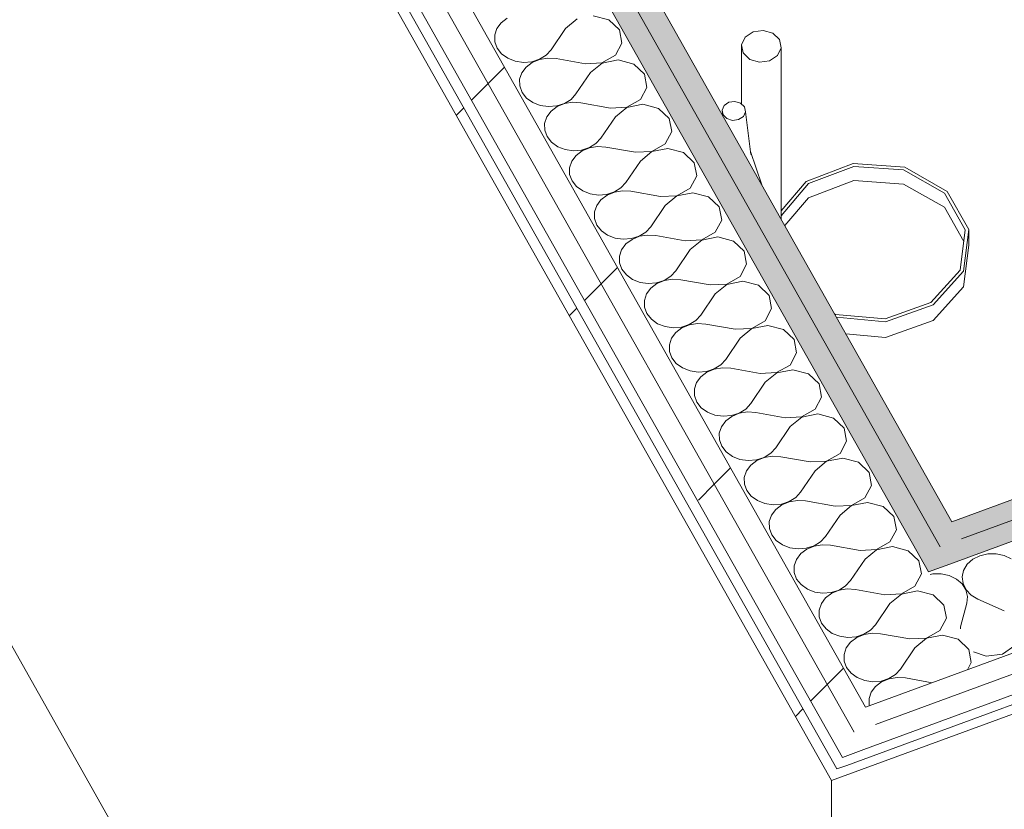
# Model space of a CAD drawing. Header units: millimetres. Extents: x -8337 to 19291, y 9509 to 21675.
# Tile 23 of 163: x -4994 to -4417, y 11953 to 12416. Entities that reach past the tile are written whole.
import ezdxf

# ---------------------------------------------------------------- set-up
doc = ezdxf.new("R2010")
doc.units = ezdxf.units.MM
doc.header["$MEASUREMENT"] = 0
doc.linetypes.add('Wipeout_Contour', pattern=[1000, 0, -1000])
doc.layers.add('Nuevo_01 Sanitaris', color=7, linetype='Continuous')
doc.layers.add('Nuevo_08_E_Envans secs', color=7, linetype='Continuous')
for name, color, linetype, lineweight in [('Nuevo_01 Sanitaris_Pluma_Nº__24', 252, 'Continuous', 5), ('Nuevo_01 Sanitaris_Pluma_Nº__75', 7, 'Continuous', 5), ('Nuevo_08_E_Envans secs_Pluma_Nº__1', 7, 'Continuous', 5), ('Nuevo_08_E_Envans secs_Pluma_Nº__47', 7, 'Continuous', 20)]:
    doc.layers.add(name, color=color, linetype=linetype, lineweight=lineweight)
for name, color, linetype, lineweight, true_color in [('Nuevo_08_E_Envans secs_Pluma_Nº__102', 7, 'Continuous', 5, 0xcccccc), ('Nuevo_08_E_Envans secs_Pluma_Nº__171', 171, 'Continuous', 13, 0xaaaaff), ('Nuevo_08_E_Envans secs_Pluma_Nº__177', 7, 'Continuous', 15, 0xf7e046), ('Nuevo_08_E_Envans secs_Pluma_Nº__79', 7, 'Continuous', 5, 0xaaffd5)]:
    doc.layers.add(name, color=color, linetype=linetype, lineweight=lineweight, true_color=true_color)
pattern_1 = [(45, (0, 0), (-183.8478, 183.8478), [195, -65]), (45, (7e-14, 183.85), (-183.8478, 183.8478), [195, -65])]

# ---------------------------------------------------------------- blocks, each defined once
blk = doc.blocks.new('*X69')
at = {"layer": 'Nuevo_08_E_Envans secs_Pluma_Nº__102', "color": 254, "linetype": 'Continuous', "lineweight": 5, "true_color": 0xcccccc}
for p, q in [((-4711.73, 12414.12), (-4714.25, 12410.75)), ((-4708.16, 12416.81), (-4711.73, 12414.12)), ((-4667.2, 12416.38), (-4673.97, 12410.83)), ((-4648.61, 12415.83), (-4657.81, 12418.24)), ((-4642.36, 12409.89), (-4648.61, 12415.83)), ((-4714.25, 12410.75), (-4715.52, 12406.95)), ((-4673.97, 12410.83), (-4682.46, 12398.31)), ((-4640.91, 12402.19), (-4642.36, 12409.89)), ((-4715.52, 12406.95), (-4715.47, 12403.02)), ((-4715.47, 12403.02), (-4714.08, 12399.25)), ((-4644.71, 12395.02), (-4640.91, 12402.19)), ((-4714.08, 12399.25), (-4711.47, 12395.93)), ((-4685.37, 12395.16), (-4682.46, 12398.31)), ((-4711.47, 12395.93), (-4707.83, 12393.31)), ((-4707.83, 12393.31), (-4703.44, 12391.59)), ((-4703.44, 12391.59), (-4698.63, 12390.9)), ((-4698.63, 12390.9), (-4693.78, 12391.3)), ((-4693.52, 12390.85), (-4697.08, 12388.16)), ((-4693.78, 12391.3), (-4689.24, 12392.76)), ((-4689.18, 12392.65), (-4693.52, 12390.85)), ((-4689.24, 12392.76), (-4685.37, 12395.16)), ((-4684.4, 12393.43), (-4689.18, 12392.65)), ((-4679.53, 12393.12), (-4684.4, 12393.43)), ((-4662.26, 12390.06), (-4679.53, 12393.12)), ((-4662.26, 12390.06), (-4652.61, 12390.53)), ((-4652.55, 12390.43), (-4659.33, 12384.87)), ((-4652.61, 12390.53), (-4644.71, 12395.02)), ((-4643.16, 12392.28), (-4652.55, 12390.43)), ((-4633.97, 12389.88), (-4643.16, 12392.28)), ((-4699.6, 12384.79), (-4700.88, 12381)), ((-4697.08, 12388.16), (-4699.6, 12384.79)), ((-4659.33, 12384.87), (-4667.82, 12372.36)), ((-4627.71, 12383.94), (-4633.97, 12389.88)), ((-4700.88, 12381), (-4700.82, 12377.06)), ((-4626.27, 12376.23), (-4627.71, 12383.94)), ((-4700.82, 12377.06), (-4699.43, 12373.29)), ((-4699.43, 12373.29), (-4696.82, 12369.97)), ((-4630.06, 12369.07), (-4626.27, 12376.23)), ((-4696.82, 12369.97), (-4693.18, 12367.35)), ((-4693.18, 12367.35), (-4688.79, 12365.63)), ((-4674.6, 12366.8), (-4670.73, 12369.2)), ((-4669.75, 12367.48), (-4674.54, 12366.7)), ((-4670.73, 12369.2), (-4667.82, 12372.36)), ((-4664.89, 12367.17), (-4669.75, 12367.48)), ((-4637.97, 12364.58), (-4630.06, 12369.07)), ((-4688.79, 12365.63), (-4683.99, 12364.95)), ((-4682.44, 12362.21), (-4684.96, 12358.84)), ((-4683.99, 12364.95), (-4679.13, 12365.35)), ((-4678.88, 12364.9), (-4682.44, 12362.21)), ((-4679.13, 12365.35), (-4674.6, 12366.8)), ((-4674.54, 12366.7), (-4678.88, 12364.9)), ((-4647.61, 12364.11), (-4664.89, 12367.17)), ((-4647.61, 12364.11), (-4637.97, 12364.58)), ((-4637.91, 12364.47), (-4644.69, 12358.92)), ((-4628.52, 12366.33), (-4637.91, 12364.47)), ((-4619.32, 12363.92), (-4628.52, 12366.33)), ((-4613.07, 12357.98), (-4619.32, 12363.92)), ((-4684.96, 12358.84), (-4686.24, 12355.04)), ((-4644.69, 12358.92), (-4653.17, 12346.4)), ((-4611.62, 12350.28), (-4613.07, 12357.98)), ((-4686.24, 12355.04), (-4686.18, 12351.11)), ((-4686.18, 12351.11), (-4684.79, 12347.34)), ((-4615.42, 12343.11), (-4611.62, 12350.28)), ((-4684.79, 12347.34), (-4682.18, 12344.02)), ((-4656.08, 12343.25), (-4653.17, 12346.4)), ((-4682.18, 12344.02), (-4678.54, 12341.4)), ((-4678.54, 12341.4), (-4674.15, 12339.68)), ((-4674.15, 12339.68), (-4669.34, 12338.99)), ((-4669.34, 12338.99), (-4664.49, 12339.39)), ((-4664.23, 12338.94), (-4667.8, 12336.25)), ((-4664.49, 12339.39), (-4659.95, 12340.85)), ((-4659.89, 12340.74), (-4664.23, 12338.94)), ((-4659.95, 12340.85), (-4656.08, 12343.25)), ((-4655.11, 12341.52), (-4659.89, 12340.74)), ((-4650.24, 12341.21), (-4655.11, 12341.52)), ((-4632.97, 12338.15), (-4650.24, 12341.21)), ((-4632.97, 12338.15), (-4623.32, 12338.62)), ((-4623.26, 12338.52), (-4630.04, 12332.96)), ((-4623.32, 12338.62), (-4615.42, 12343.11)), ((-4613.87, 12340.37), (-4623.26, 12338.52)), ((-4604.68, 12337.97), (-4613.87, 12340.37)), ((-4670.31, 12332.88), (-4671.59, 12329.09)), ((-4667.8, 12336.25), (-4670.31, 12332.88)), ((-4630.04, 12332.96), (-4638.53, 12320.45)), ((-4598.42, 12332.03), (-4604.68, 12337.97)), ((-4671.59, 12329.09), (-4671.53, 12325.15)), ((-4596.98, 12324.32), (-4598.42, 12332.03)), ((-4671.53, 12325.15), (-4670.15, 12321.38)), ((-4670.15, 12321.38), (-4667.53, 12318.06)), ((-4600.77, 12317.16), (-4596.98, 12324.32)), ((-4667.53, 12318.06), (-4663.89, 12315.44)), ((-4663.89, 12315.44), (-4659.5, 12313.72)), ((-4645.31, 12314.89), (-4641.44, 12317.29)), ((-4640.46, 12315.57), (-4645.25, 12314.79)), ((-4641.44, 12317.29), (-4638.53, 12320.45)), ((-4635.6, 12315.26), (-4640.46, 12315.57)), ((-4618.33, 12312.2), (-4635.6, 12315.26)), ((-4608.68, 12312.67), (-4600.77, 12317.16)), ((-4659.5, 12313.72), (-4654.7, 12313.04)), ((-4653.15, 12310.3), (-4655.67, 12306.93)), ((-4654.7, 12313.04), (-4649.84, 12313.44)), ((-4649.59, 12312.99), (-4653.15, 12310.3)), ((-4649.84, 12313.44), (-4645.31, 12314.89)), ((-4645.25, 12314.79), (-4649.59, 12312.99)), ((-4618.33, 12312.2), (-4608.68, 12312.67)), ((-4608.62, 12312.56), (-4615.4, 12307.01)), ((-4599.23, 12314.42), (-4608.62, 12312.56)), ((-4590.03, 12312.01), (-4599.23, 12314.42)), ((-4583.78, 12306.07), (-4590.03, 12312.01)), ((-4655.67, 12306.93), (-4656.95, 12303.13)), ((-4615.4, 12307.01), (-4623.88, 12294.49)), ((-4582.33, 12298.37), (-4583.78, 12306.07)), ((-4656.95, 12303.13), (-4656.89, 12299.2)), ((-4656.89, 12299.2), (-4655.5, 12295.43)), ((-4586.13, 12291.2), (-4582.33, 12298.37)), ((-4655.5, 12295.43), (-4652.89, 12292.11)), ((-4626.79, 12291.34), (-4623.88, 12294.49)), ((-4652.89, 12292.11), (-4649.25, 12289.49)), ((-4649.25, 12289.49), (-4644.86, 12287.77)), ((-4644.86, 12287.77), (-4640.05, 12287.08)), ((-4640.05, 12287.08), (-4635.2, 12287.48)), ((-4634.94, 12287.03), (-4638.51, 12284.34)), ((-4635.2, 12287.48), (-4630.66, 12288.94)), ((-4630.6, 12288.83), (-4634.94, 12287.03)), ((-4630.66, 12288.94), (-4626.79, 12291.34)), ((-4625.82, 12289.61), (-4630.6, 12288.83)), ((-4620.95, 12289.3), (-4625.82, 12289.61)), ((-4603.68, 12286.24), (-4620.95, 12289.3)), ((-4603.68, 12286.24), (-4594.03, 12286.71)), ((-4593.97, 12286.61), (-4600.75, 12281.05)), ((-4594.03, 12286.71), (-4586.13, 12291.2)), ((-4584.58, 12288.46), (-4593.97, 12286.61)), ((-4575.39, 12286.06), (-4584.58, 12288.46)), ((-4641.02, 12280.97), (-4642.3, 12277.18)), ((-4638.51, 12284.34), (-4641.02, 12280.97)), ((-4600.75, 12281.05), (-4609.24, 12268.54)), ((-4569.13, 12280.12), (-4575.39, 12286.06)), ((-4642.3, 12277.18), (-4642.24, 12273.24)), ((-4567.69, 12272.41), (-4569.13, 12280.12)), ((-4642.24, 12273.24), (-4640.86, 12269.47)), ((-4640.86, 12269.47), (-4638.24, 12266.15)), ((-4571.49, 12265.25), (-4567.69, 12272.41)), ((-4638.24, 12266.15), (-4634.6, 12263.53)), ((-4634.6, 12263.53), (-4630.21, 12261.81)), ((-4616.02, 12262.98), (-4612.15, 12265.38)), ((-4611.18, 12263.66), (-4615.96, 12262.88)), ((-4612.15, 12265.38), (-4609.24, 12268.54)), ((-4606.31, 12263.35), (-4611.18, 12263.66)), ((-4589.04, 12260.29), (-4606.31, 12263.35)), ((-4579.39, 12260.76), (-4571.49, 12265.25)), ((-4630.21, 12261.81), (-4625.41, 12261.13)), ((-4623.86, 12258.39), (-4626.38, 12255.02)), ((-4625.41, 12261.13), (-4620.55, 12261.53)), ((-4620.3, 12261.08), (-4623.86, 12258.39)), ((-4620.55, 12261.53), (-4616.02, 12262.98)), ((-4615.96, 12262.88), (-4620.3, 12261.08)), ((-4589.04, 12260.29), (-4579.39, 12260.76)), ((-4579.33, 12260.65), (-4586.11, 12255.1)), ((-4569.94, 12262.51), (-4579.33, 12260.65)), ((-4560.74, 12260.1), (-4569.94, 12262.51)), ((-4554.49, 12254.16), (-4560.74, 12260.1)), ((-4626.38, 12255.02), (-4627.66, 12251.22)), ((-4586.11, 12255.1), (-4594.59, 12242.58)), ((-4553.05, 12246.46), (-4554.49, 12254.16)), ((-4627.66, 12251.22), (-4627.6, 12247.29)), ((-4627.6, 12247.29), (-4626.21, 12243.52)), ((-4556.84, 12239.29), (-4553.05, 12246.46)), ((-4626.21, 12243.52), (-4623.6, 12240.2)), ((-4623.6, 12240.2), (-4619.96, 12237.58)), ((-4597.5, 12239.43), (-4594.59, 12242.58)), ((-4619.96, 12237.58), (-4615.57, 12235.86)), ((-4615.57, 12235.86), (-4610.76, 12235.17)), ((-4610.76, 12235.17), (-4605.91, 12235.57)), ((-4605.65, 12235.12), (-4609.22, 12232.43)), ((-4605.91, 12235.57), (-4601.37, 12237.03)), ((-4601.31, 12236.92), (-4605.65, 12235.12)), ((-4601.37, 12237.03), (-4597.5, 12239.43)), ((-4596.53, 12237.7), (-4601.31, 12236.92)), ((-4591.67, 12237.39), (-4596.53, 12237.7)), ((-4574.39, 12234.33), (-4591.67, 12237.39)), ((-4574.39, 12234.33), (-4564.74, 12234.8)), ((-4564.68, 12234.7), (-4571.46, 12229.14)), ((-4564.74, 12234.8), (-4556.84, 12239.29)), ((-4555.29, 12236.55), (-4564.68, 12234.7)), ((-4546.1, 12234.15), (-4555.29, 12236.55)), ((-4611.73, 12229.06), (-4613.01, 12225.27)), ((-4609.22, 12232.43), (-4611.73, 12229.06)), ((-4571.46, 12229.14), (-4579.95, 12216.63)), ((-4539.85, 12228.21), (-4546.1, 12234.15)), ((-4613.01, 12225.27), (-4612.96, 12221.33)), ((-4538.4, 12220.5), (-4539.85, 12228.21)), ((-4612.96, 12221.33), (-4611.57, 12217.56)), ((-4611.57, 12217.56), (-4608.95, 12214.24)), ((-4542.2, 12213.34), (-4538.4, 12220.5)), ((-4608.95, 12214.24), (-4605.31, 12211.62)), ((-4605.31, 12211.62), (-4600.92, 12209.9)), ((-4586.73, 12211.07), (-4582.86, 12213.47)), ((-4581.89, 12211.75), (-4586.67, 12210.97)), ((-4582.86, 12213.47), (-4579.95, 12216.63)), ((-4577.02, 12211.44), (-4581.89, 12211.75)), ((-4559.75, 12208.38), (-4577.02, 12211.44)), ((-4550.1, 12208.85), (-4542.2, 12213.34)), ((-4600.92, 12209.9), (-4596.12, 12209.22)), ((-4594.57, 12206.48), (-4597.09, 12203.11)), ((-4596.12, 12209.22), (-4591.26, 12209.62)), ((-4591.01, 12209.17), (-4594.57, 12206.48)), ((-4591.26, 12209.62), (-4586.73, 12211.07)), ((-4586.67, 12210.97), (-4591.01, 12209.17)), ((-4559.75, 12208.38), (-4550.1, 12208.85)), ((-4550.04, 12208.74), (-4556.82, 12203.19)), ((-4540.65, 12210.6), (-4550.04, 12208.74)), ((-4531.46, 12208.19), (-4540.65, 12210.6)), ((-4525.2, 12202.25), (-4531.46, 12208.19)), ((-4597.09, 12203.11), (-4598.37, 12199.31)), ((-4556.82, 12203.19), (-4565.31, 12190.67)), ((-4523.76, 12194.55), (-4525.2, 12202.25)), ((-4598.37, 12199.31), (-4598.31, 12195.38)), ((-4598.31, 12195.38), (-4596.92, 12191.61)), ((-4527.55, 12187.38), (-4523.76, 12194.55)), ((-4596.92, 12191.61), (-4594.31, 12188.29)), ((-4594.31, 12188.29), (-4590.67, 12185.67)), ((-4568.22, 12187.52), (-4565.31, 12190.67)), ((-4590.67, 12185.67), (-4586.28, 12183.95)), ((-4586.28, 12183.95), (-4581.47, 12183.26)), ((-4581.47, 12183.26), (-4576.62, 12183.66)), ((-4576.36, 12183.21), (-4579.93, 12180.52)), ((-4576.62, 12183.66), (-4572.08, 12185.12)), ((-4572.03, 12185.01), (-4576.36, 12183.21)), ((-4572.08, 12185.12), (-4568.22, 12187.52)), ((-4567.24, 12185.79), (-4572.03, 12185.01)), ((-4562.38, 12185.48), (-4567.24, 12185.79)), ((-4545.1, 12182.42), (-4562.38, 12185.48)), ((-4545.1, 12182.42), (-4535.45, 12182.89)), ((-4535.4, 12182.79), (-4542.17, 12177.23)), ((-4535.45, 12182.89), (-4527.55, 12187.38)), ((-4526.01, 12184.64), (-4535.4, 12182.79)), ((-4516.81, 12182.24), (-4526.01, 12184.64)), ((-4582.45, 12177.15), (-4583.72, 12173.36)), ((-4579.93, 12180.52), (-4582.45, 12177.15)), ((-4542.17, 12177.23), (-4550.66, 12164.72)), ((-4510.56, 12176.3), (-4516.81, 12182.24)), ((-4583.72, 12173.36), (-4583.67, 12169.42)), ((-4509.11, 12168.59), (-4510.56, 12176.3)), ((-4583.67, 12169.42), (-4582.28, 12165.65)), ((-4582.28, 12165.65), (-4579.67, 12162.33)), ((-4512.91, 12161.43), (-4509.11, 12168.59)), ((-4579.67, 12162.33), (-4576.02, 12159.71)), ((-4576.02, 12159.71), (-4571.64, 12157.99)), ((-4557.44, 12159.16), (-4553.57, 12161.56)), ((-4552.6, 12159.83), (-4557.38, 12159.06)), ((-4553.57, 12161.56), (-4550.66, 12164.72)), ((-4547.73, 12159.53), (-4552.6, 12159.83)), ((-4530.46, 12156.47), (-4547.73, 12159.53)), ((-4520.81, 12156.94), (-4512.91, 12161.43)), ((-4571.64, 12157.99), (-4566.83, 12157.31)), ((-4565.28, 12154.57), (-4567.8, 12151.2)), ((-4566.83, 12157.31), (-4561.98, 12157.71)), ((-4561.72, 12157.26), (-4565.28, 12154.57)), ((-4561.98, 12157.71), (-4557.44, 12159.16)), ((-4557.38, 12159.06), (-4561.72, 12157.26)), ((-4530.46, 12156.47), (-4520.81, 12156.94)), ((-4520.75, 12156.83), (-4527.53, 12151.28)), ((-4511.36, 12158.69), (-4520.75, 12156.83)), ((-4502.17, 12156.28), (-4511.36, 12158.69)), ((-4495.91, 12150.34), (-4502.17, 12156.28)), ((-4567.8, 12151.2), (-4569.08, 12147.4)), ((-4527.53, 12151.28), (-4536.02, 12138.76)), ((-4494.47, 12142.64), (-4495.91, 12150.34)), ((-4569.08, 12147.4), (-4569.02, 12143.47)), ((-4569.02, 12143.47), (-4567.63, 12139.7)), ((-4498.26, 12135.47), (-4494.47, 12142.64)), ((-4567.63, 12139.7), (-4565.02, 12136.38)), ((-4565.02, 12136.38), (-4561.38, 12133.76)), ((-4538.93, 12135.61), (-4536.02, 12138.76)), ((-4561.38, 12133.76), (-4556.99, 12132.04)), ((-4556.99, 12132.04), (-4552.19, 12131.35)), ((-4552.19, 12131.35), (-4547.33, 12131.75)), ((-4547.08, 12131.3), (-4550.64, 12128.61)), ((-4547.33, 12131.75), (-4542.8, 12133.21)), ((-4542.74, 12133.1), (-4547.08, 12131.3)), ((-4542.8, 12133.21), (-4538.93, 12135.61)), ((-4537.95, 12133.88), (-4542.74, 12133.1)), ((-4533.09, 12133.57), (-4537.95, 12133.88)), ((-4515.81, 12130.51), (-4533.09, 12133.57)), ((-4515.81, 12130.51), (-4506.17, 12130.98)), ((-4506.11, 12130.88), (-4512.89, 12125.32)), ((-4506.17, 12130.98), (-4498.26, 12135.47)), ((-4496.72, 12132.73), (-4506.11, 12130.88)), ((-4487.52, 12130.33), (-4496.72, 12132.73)), ((-4553.16, 12125.24), (-4554.43, 12121.45)), ((-4550.64, 12128.61), (-4553.16, 12125.24)), ((-4512.89, 12125.32), (-4521.37, 12112.81)), ((-4481.27, 12124.39), (-4487.52, 12130.33)), ((-4554.43, 12121.45), (-4554.38, 12117.51)), ((-4479.82, 12116.68), (-4481.27, 12124.39)), ((-4554.38, 12117.51), (-4552.99, 12113.74)), ((-4552.99, 12113.74), (-4550.38, 12110.42)), ((-4483.62, 12109.52), (-4479.82, 12116.68)), ((-4550.38, 12110.42), (-4546.74, 12107.8)), ((-4546.74, 12107.8), (-4542.35, 12106.08)), ((-4528.15, 12107.25), (-4524.28, 12109.65)), ((-4523.31, 12107.92), (-4528.09, 12107.15)), ((-4524.28, 12109.65), (-4521.37, 12112.81)), ((-4518.44, 12107.62), (-4523.31, 12107.92)), ((-4501.17, 12104.56), (-4518.44, 12107.62)), ((-4491.52, 12105.03), (-4483.62, 12109.52)), ((-4542.35, 12106.08), (-4537.54, 12105.4)), ((-4535.99, 12102.66), (-4538.51, 12099.29)), ((-4537.54, 12105.4), (-4532.69, 12105.8)), ((-4532.43, 12105.35), (-4535.99, 12102.66)), ((-4532.69, 12105.8), (-4528.15, 12107.25)), ((-4528.09, 12107.15), (-4532.43, 12105.35)), ((-4501.17, 12104.56), (-4491.52, 12105.03)), ((-4491.46, 12104.92), (-4498.24, 12099.37)), ((-4482.07, 12106.78), (-4491.46, 12104.92)), ((-4472.88, 12104.37), (-4482.07, 12106.78)), ((-4466.62, 12098.43), (-4472.88, 12104.37)), ((-4538.51, 12099.29), (-4539.79, 12095.49)), ((-4498.24, 12099.37), (-4506.73, 12086.85)), ((-4465.18, 12090.73), (-4466.62, 12098.43)), ((-4539.79, 12095.49), (-4539.73, 12091.56)), ((-4539.73, 12091.56), (-4538.35, 12087.79)), ((-4468.97, 12083.56), (-4465.18, 12090.73)), ((-4538.35, 12087.79), (-4535.73, 12084.47)), ((-4535.73, 12084.47), (-4532.09, 12081.85)), ((-4509.64, 12083.7), (-4506.73, 12086.85)), ((-4532.09, 12081.85), (-4527.7, 12080.13)), ((-4527.7, 12080.13), (-4522.9, 12079.44)), ((-4522.9, 12079.44), (-4518.04, 12079.84)), ((-4517.79, 12079.39), (-4521.35, 12076.7)), ((-4518.04, 12079.84), (-4513.51, 12081.3)), ((-4513.45, 12081.19), (-4517.79, 12079.39)), ((-4513.51, 12081.3), (-4509.64, 12083.7)), ((-4508.66, 12081.97), (-4513.45, 12081.19)), ((-4503.8, 12081.66), (-4508.66, 12081.97)), ((-4486.53, 12078.6), (-4503.8, 12081.66)), ((-4486.53, 12078.6), (-4476.88, 12079.07)), ((-4476.82, 12078.97), (-4483.6, 12073.41)), ((-4476.88, 12079.07), (-4468.97, 12083.56)), ((-4467.43, 12080.82), (-4476.82, 12078.97)), ((-4458.23, 12078.42), (-4467.43, 12080.82)), ((-4523.87, 12073.33), (-4525.15, 12069.54)), ((-4521.35, 12076.7), (-4523.87, 12073.33)), ((-4483.6, 12073.41), (-4492.08, 12060.9)), ((-4451.98, 12072.48), (-4458.23, 12078.42)), ((-4525.15, 12069.54), (-4525.09, 12065.6)), ((-4450.53, 12064.77), (-4451.98, 12072.48)), ((-4525.09, 12065.6), (-4523.7, 12061.83)), ((-4523.7, 12061.83), (-4521.09, 12058.51)), ((-4454.33, 12057.61), (-4450.53, 12064.77)), ((-4521.09, 12058.51), (-4517.45, 12055.89)), ((-4517.45, 12055.89), (-4513.06, 12054.17)), ((-4503.4, 12053.89), (-4498.86, 12055.34)), ((-4498.86, 12055.34), (-4494.99, 12057.74)), ((-4494.02, 12056.01), (-4498.8, 12055.24)), ((-4494.99, 12057.74), (-4492.08, 12060.9)), ((-4489.15, 12055.71), (-4494.02, 12056.01)), ((-4471.88, 12052.65), (-4489.15, 12055.71)), ((-4462.23, 12053.12), (-4454.33, 12057.61)), ((-4513.06, 12054.17), (-4508.25, 12053.49)), ((-4506.71, 12050.75), (-4509.22, 12047.38)), ((-4508.25, 12053.49), (-4503.4, 12053.89)), ((-4503.14, 12053.44), (-4506.71, 12050.75)), ((-4498.8, 12055.24), (-4503.14, 12053.44)), ((-4471.88, 12052.65), (-4462.23, 12053.12)), ((-4462.17, 12053.01), (-4468.95, 12047.46)), ((-4452.78, 12054.87), (-4462.17, 12053.01)), ((-4443.59, 12052.46), (-4452.78, 12054.87)), ((-4437.33, 12046.52), (-4443.59, 12052.46)), ((-4509.22, 12047.38), (-4510.5, 12043.58)), ((-4468.95, 12047.46), (-4477.44, 12034.94)), ((-4435.89, 12038.82), (-4437.33, 12046.52)), ((-4510.5, 12043.58), (-4510.44, 12039.65)), ((-4510.44, 12039.65), (-4509.06, 12035.88)), ((-4438.15, 12034.55), (-4435.89, 12038.82)), ((-4509.06, 12035.88), (-4506.44, 12032.56)), ((-4506.44, 12032.56), (-4502.8, 12029.94)), ((-4480.35, 12031.79), (-4477.44, 12034.94)), ((-4502.8, 12029.94), (-4498.41, 12028.22)), ((-4498.41, 12028.22), (-4493.61, 12027.53)), ((-4493.61, 12027.53), (-4488.75, 12027.93)), ((-4488.5, 12027.48), (-4492.06, 12024.79)), ((-4488.75, 12027.93), (-4484.22, 12029.39)), ((-4484.16, 12029.28), (-4488.5, 12027.48)), ((-4484.22, 12029.39), (-4480.35, 12031.79)), ((-4479.37, 12030.06), (-4484.16, 12029.28)), ((-4474.51, 12029.75), (-4479.37, 12030.06)), ((-4458.79, 12026.97), (-4474.51, 12029.75)), ((-4494.58, 12021.42), (-4495.86, 12017.63)), ((-4492.06, 12024.79), (-4494.58, 12021.42)), ((-4495.86, 12017.63), (-4495.8, 12013.69)), ((-4495.8, 12013.69), (-4495.69, 12013.4))]:
    blk.add_line(p, q, dxfattribs=at)
blk = doc.blocks.new('Elem Sección_66_1')
at = {"layer": 'Nuevo_08_E_Envans secs_Pluma_Nº__79', "linetype": 'Continuous', "lineweight": 5, "true_color": 0xaaffd5}
for points in [[(-5441.6, 13829.87), (-4461.02, 12091.95), (-4448.47, 12096.57), (-4454.18, 12106.69), (-5429.04, 13834.47)], [(-5429.04, 13834.47), (-4454.18, 12106.69), (-4441.63, 12111.31), (-5416.48, 13839.08)]]:
    blk.add_hatch(color=121, dxfattribs=at).paths.add_polyline_path(points)
at = {"layer": 'Nuevo_08_E_Envans secs', "lineweight": 0}
blk.add_blockref('*X69', (0, 0), dxfattribs=at)
at = {"color": 254, "linetype": 'Wipeout_Contour', "lineweight": 0, "ltscale": 68152.507759}
blk.add_wipeout([(-5534.33, 13795.85), (-4511.55, 11983.13), (-4499, 11987.74), (-4504.71, 11997.87), (-5521.78, 13800.46)], dxfattribs=at).dxf.layer = 'Nuevo_08_E_Envans secs'
at = {"layer": 'Nuevo_08_E_Envans secs_Pluma_Nº__177', "linetype": 'Continuous', "lineweight": 15, "true_color": 0xf7e046}
h = blk.add_hatch(dxfattribs=at)
h.set_pattern_fill('Panellat_HPL_0001', color=53, style=0, pattern_type=2)
h.set_pattern_definition(pattern_1)
h.paths.add_polyline_path([(-5534.33, 13795.85), (-4511.55, 11983.13), (-4499, 11987.74), (-4504.71, 11997.87), (-5521.78, 13800.46)])
at = {"color": 254, "linetype": 'Wipeout_Contour', "lineweight": 0, "ltscale": 68185.910969}
blk.add_wipeout([(-5521.78, 13800.46), (-4504.71, 11997.87), (-4492.16, 12002.48), (-4497.87, 12012.6), (-5509.22, 13805.06)], dxfattribs=at).dxf.layer = 'Nuevo_08_E_Envans secs'
at = {"layer": 'Nuevo_08_E_Envans secs_Pluma_Nº__177', "linetype": 'Continuous', "lineweight": 15, "true_color": 0xf7e046}
h = blk.add_hatch(dxfattribs=at)
h.set_pattern_fill('Panellat_HPL_0001', color=53, style=0, pattern_type=2)
h.set_pattern_definition(pattern_1)
h.paths.add_polyline_path([(-5521.78, 13800.46), (-4504.71, 11997.87), (-4492.16, 12002.48), (-4497.87, 12012.6), (-5509.22, 13805.06)])
at = {"color": 254, "linetype": 'Wipeout_Contour', "lineweight": 0, "ltscale": 55317.129204}
blk.add_wipeout([(-5540.13, 13793.72), (-5545.93, 13791.6), (-4517.87, 11969.53), (-4512.08, 11971.66)], dxfattribs=at).dxf.layer = 'Nuevo_08_E_Envans secs'
at = {"layer": 'Nuevo_08_E_Envans secs_Pluma_Nº__171', "linetype": 'Continuous', "lineweight": 13, "true_color": 0xaaaaff}
h = blk.add_hatch(dxfattribs=at)
h.set_pattern_fill('Panellat_HPL_0001', color=161, style=0, pattern_type=2)
h.set_pattern_definition(pattern_1)
h.paths.add_polyline_path([(-5540.13, 13793.72), (-5545.93, 13791.6), (-4517.87, 11969.53), (-4512.08, 11971.66)])
at = {"layer": 'Nuevo_08_E_Envans secs_Pluma_Nº__1', "color": 7, "linetype": 'Continuous', "lineweight": 5}
for p, q in [((-5429.04, 13834.47), (-4454.18, 12106.69)), ((-5441.6, 13829.87), (-4461.02, 12091.95)), ((-5521.78, 13800.46), (-4504.71, 11997.87)), ((-5509.22, 13805.06), (-4497.87, 12012.6)), ((-5534.33, 13795.85), (-4511.55, 11983.13)), ((-5540.13, 13793.72), (-4514.71, 11976.33)), ((-4512.08, 11971.66), (-4517.87, 11969.53))]:
    blk.add_line(p, q, dxfattribs=at)
at = {"layer": 'Nuevo_08_E_Envans secs_Pluma_Nº__1', "color": 7, "linetype": 'Continuous', "lineweight": 5, "flags": 128}
for points in [[(-5416.48, 13839.08), (-5406.82, 13821.95), (-4447.34, 12121.43)], [(-5545.93, 13791.6), (-5536.26, 13774.47), (-4517.87, 11969.53)]]:
    blk.add_lwpolyline(points, dxfattribs=at)
at = {"layer": 'Nuevo_08_E_Envans secs_Pluma_Nº__47', "color": 7, "linetype": 'Continuous', "lineweight": 20}
for p, q in [((-5536.26, 13001.17), (-4517.87, 11196.23)), ((-4517.87, 11196.23), (-4517.87, 11969.53))]:
    blk.add_line(p, q, dxfattribs=at)
blk = doc.blocks.new('Elem Sección_78_1')
at = {"layer": 'Nuevo_01 Sanitaris_Pluma_Nº__24', "color": 252, "linetype": 'Continuous', "lineweight": 5}
for p, q in [((-4563.95, 12408.87), (-4568.61, 12405.77)), ((-4552.33, 12407.97), (-4548.49, 12404.21)), ((-4568.61, 12405.77), (-4570.73, 12401.21)), ((-4548.49, 12404.21), (-4547.49, 12399.41)), ((-4570.73, 12401.21), (-4569.73, 12396.4)), ((-4569.73, 12396.4), (-4565.89, 12392.64)), ((-4547.49, 12399.41), (-4549.61, 12394.84)), ((-4549.61, 12394.84), (-4554.27, 12391.74)), ((-4578.1, 12367.47), (-4580.86, 12365.64)), ((-4580.86, 12365.64), (-4582.11, 12362.94)), ((-4582.11, 12362.94), (-4581.53, 12360.1)), ((-4571.22, 12366.94), (-4568.95, 12364.72)), ((-4568.36, 12361.88), (-4569.62, 12359.19)), ((-4568.95, 12364.72), (-4568.36, 12361.88)), ((-4581.53, 12360.1), (-4579.25, 12357.88)), ((-4569.62, 12359.19), (-4572.38, 12357.35))]:
    blk.add_line(p, q, dxfattribs=at)
at = {"layer": 'Nuevo_01 Sanitaris_Pluma_Nº__24', "color": 252, "linetype": 'Continuous', "lineweight": 5, "flags": 128}
for points in [[(-4552.33, 12407.97), (-4557.99, 12409.67), (-4563.95, 12408.87)], [(-4565.89, 12392.64), (-4560.23, 12390.94), (-4554.27, 12391.74)], [(-4571.22, 12366.94), (-4574.57, 12367.95), (-4578.1, 12367.47)], [(-4579.25, 12357.88), (-4575.91, 12356.88), (-4572.38, 12357.35)]]:
    blk.add_lwpolyline(points, dxfattribs=at)
at = {"layer": 'Nuevo_01 Sanitaris_Pluma_Nº__75', "color": 7, "linetype": 'Continuous', "lineweight": 5}
for p, q in [((-4570.73, 12366.46), (-4570.73, 12401.21)), ((-4547.49, 12298.93), (-4547.49, 12399.41)), ((-4581.69, 12359.53), (-4582.11, 12362.94)), ((-4565.21, 12336.82), (-4568.36, 12361.88)), ((-4558.79, 12318.96), (-4565.44, 12338.62)), ((-4532.73, 12321.06), (-4505.18, 12331.52)), ((-4504.81, 12329.84), (-4531.36, 12319.75)), ((-4505.18, 12331.52), (-4474.85, 12329.38)), ((-4475.58, 12327.78), (-4504.81, 12329.84)), ((-4451.62, 12314.12), (-4475.58, 12327.78)), ((-4474.85, 12329.38), (-4449.99, 12315.22)), ((-4547.49, 12303.77), (-4532.73, 12321.06)), ((-4531.36, 12311.48), (-4504.81, 12321.56)), ((-4504.81, 12321.56), (-4475.58, 12319.5)), ((-4531.36, 12319.75), (-4547.49, 12300.86)), ((-4475.58, 12319.5), (-4451.62, 12305.85)), ((-4545.33, 12295.1), (-4531.36, 12311.48)), ((-4439.45, 12292.6), (-4451.62, 12314.12)), ((-4449.99, 12315.22), (-4437.36, 12292.88)), ((-4451.62, 12305.85), (-4440.3, 12285.82)), ((-4442.39, 12269.06), (-4439.45, 12292.6)), ((-4437.36, 12292.88), (-4440.41, 12268.46)), ((-4437.36, 12283.68), (-4437.36, 12292.88)), ((-4437.36, 12283.68), (-4440.41, 12259.26)), ((-4459.63, 12249.92), (-4442.39, 12269.06)), ((-4440.41, 12268.46), (-4458.3, 12248.59)), ((-4440.41, 12259.26), (-4458.3, 12239.39)), ((-4486.49, 12240.38), (-4459.63, 12249.92)), ((-4458.3, 12248.59), (-4486.17, 12238.69)), ((-4516.12, 12243.32), (-4515.64, 12243.04)), ((-4515.64, 12243.04), (-4486.49, 12240.38)), ((-4486.17, 12238.69), (-4514.98, 12241.32)), ((-4458.3, 12239.39), (-4486.17, 12229.49)), ((-4486.17, 12229.49), (-4509.51, 12231.62))]:
    blk.add_line(p, q, dxfattribs=at)
blk = doc.blocks.new('*X121')
at = {"layer": 'Nuevo_08_E_Envans secs_Pluma_Nº__102', "color": 254, "linetype": 'Continuous', "lineweight": 5, "true_color": 0xcccccc}
for p, q in [((-4426.24, 12102.58), (-4430.92, 12101.45)), ((-4421.36, 12102.63), (-4426.24, 12102.58)), ((-4416.65, 12101.6), (-4421.36, 12102.63)), ((-4412.47, 12099.57), (-4416.65, 12101.6)), ((-4438.28, 12096.41), (-4440.41, 12092.87)), ((-4435.03, 12099.34), (-4438.28, 12096.41)), ((-4430.92, 12101.45), (-4435.03, 12099.34)), ((-4458.43, 12090.75), (-4460.11, 12090.34)), ((-4453.55, 12090.8), (-4458.43, 12090.75)), ((-4448.84, 12089.77), (-4453.55, 12090.8)), ((-4440.41, 12092.87), (-4441.26, 12088.99)), ((-4444.66, 12087.74), (-4448.84, 12089.77)), ((-4441.32, 12084.87), (-4444.66, 12087.74)), ((-4439.08, 12081.38), (-4441.32, 12084.87)), ((-4441.26, 12088.99), (-4440.76, 12085.08)), ((-4440.76, 12085.08), (-4438.95, 12081.42)), ((-4438.12, 12077.52), (-4439.08, 12081.38)), ((-4438.95, 12081.42), (-4435.98, 12078.31)), ((-4442.28, 12059.67), (-4438.49, 12073.6)), ((-4438.49, 12073.6), (-4438.12, 12077.52)), ((-4435.98, 12078.31), (-4432.06, 12075.96)), ((-4416.53, 12069.14), (-4432.06, 12075.96)), ((-4442.28, 12059.67), (-4442.2, 12058.6)), ((-4434.52, 12044.98), (-4427.23, 12042.47)), ((-4417.67, 12043.65), (-4410.31, 12048.69)), ((-4427.23, 12042.47), (-4417.67, 12043.65))]:
    blk.add_line(p, q, dxfattribs=at)
blk = doc.blocks.new('Elem Sección_103_1')
at = {"layer": 'Nuevo_08_E_Envans secs_Pluma_Nº__79', "linetype": 'Continuous', "lineweight": 5, "true_color": 0xaaffd5}
for points in [[(-4447.34, 12121.43), (-4441.63, 12111.31), (-2374.99, 12870.89), (-2380.71, 12881.01)], [(-4454.18, 12106.69), (-4448.47, 12096.57), (-2356.73, 12865.38), (-2362.44, 12875.5), (-2374.99, 12870.89), (-4441.63, 12111.31)]]:
    blk.add_hatch(color=121, dxfattribs=at).paths.add_polyline_path(points)
at = {"layer": 'Nuevo_08_E_Envans secs', "lineweight": 0}
blk.add_blockref('*X121', (0, 0), dxfattribs=at)
at = {"color": 254, "linetype": 'Wipeout_Contour', "lineweight": 0, "ltscale": 64510.478641}
blk.add_wipeout([(-4499, 11987.74), (-2136.54, 12856.06), (-2142.26, 12866.17), (-4492.16, 12002.48), (-4504.71, 11997.87)], dxfattribs=at).dxf.layer = 'Nuevo_08_E_Envans secs'
at = {"layer": 'Nuevo_08_E_Envans secs_Pluma_Nº__177', "linetype": 'Continuous', "lineweight": 15, "true_color": 0xf7e046}
h = blk.add_hatch(dxfattribs=at)
h.set_pattern_fill('Panellat_HPL_0001', color=53, style=0, pattern_type=2)
h.set_pattern_definition(pattern_1)
h.paths.add_polyline_path([(-4499, 11987.74), (-2136.54, 12856.06), (-2142.26, 12866.17), (-4492.16, 12002.48), (-4504.71, 11997.87)])
at = {"color": 254, "linetype": 'Wipeout_Contour', "lineweight": 0, "ltscale": 64566.392341}
blk.add_wipeout([(-4497.87, 12012.6), (-4492.16, 12002.48), (-2142.26, 12866.17), (-2147.98, 12876.29), (-4430.27, 12037.45)], dxfattribs=at).dxf.layer = 'Nuevo_08_E_Envans secs'
at = {"layer": 'Nuevo_08_E_Envans secs_Pluma_Nº__177', "linetype": 'Continuous', "lineweight": 15, "true_color": 0xf7e046}
h = blk.add_hatch(dxfattribs=at)
h.set_pattern_fill('Panellat_HPL_0001', color=53, style=0, pattern_type=2)
h.set_pattern_definition(pattern_1)
h.paths.add_polyline_path([(-4497.87, 12012.6), (-4492.16, 12002.48), (-2142.26, 12866.17), (-2147.98, 12876.29), (-4430.27, 12037.45)])
at = {"color": 254, "linetype": 'Wipeout_Contour', "lineweight": 0, "ltscale": 51642.394876}
blk.add_wipeout([(-4512.08, 11971.66), (-2131.26, 12846.71), (-2133.9, 12851.38), (-4514.71, 11976.33)], dxfattribs=at).dxf.layer = 'Nuevo_08_E_Envans secs'
at = {"layer": 'Nuevo_08_E_Envans secs_Pluma_Nº__171', "linetype": 'Continuous', "lineweight": 13, "true_color": 0xaaaaff}
h = blk.add_hatch(dxfattribs=at)
h.set_pattern_fill('Panellat_HPL_0001', color=161, style=0, pattern_type=2)
h.set_pattern_definition(pattern_1)
h.paths.add_polyline_path([(-4512.08, 11971.66), (-2131.26, 12846.71), (-2133.9, 12851.38), (-4514.71, 11976.33)])
at = {"layer": 'Nuevo_08_E_Envans secs_Pluma_Nº__1', "color": 7, "linetype": 'Continuous', "lineweight": 5}
for p, q in [((-2393.26, 12876.39), (-4447.34, 12121.43)), ((-2374.99, 12870.89), (-4441.63, 12111.31)), ((-2142.26, 12866.17), (-4492.16, 12002.48)), ((-2131.26, 12846.71), (-4512.08, 11971.66))]:
    blk.add_line(p, q, dxfattribs=at)
at = {"layer": 'Nuevo_08_E_Envans secs_Pluma_Nº__1', "color": 7, "linetype": 'Continuous', "lineweight": 5, "flags": 128}
for points in [[(-2147.98, 12876.29), (-4430.27, 12037.45), (-4497.87, 12012.6)], [(-2356.73, 12865.38), (-4448.47, 12096.57), (-4461.03, 12091.95)], [(-2136.54, 12856.06), (-4499, 11987.74), (-4511.55, 11983.13)], [(-2133.9, 12851.38), (-4508.92, 11978.46), (-4514.71, 11976.33)]]:
    blk.add_lwpolyline(points, dxfattribs=at)

msp = doc.modelspace()

# ---------------------------------------------------------------- block references
at = {"layer": 'Nuevo_08_E_Envans secs', "lineweight": 0}
msp.add_blockref('Elem Sección_66_1', (0, 0), dxfattribs=at)

# ---------------------------------------------------------------- next in the draw order: block references
at = {"layer": 'Nuevo_01 Sanitaris', "lineweight": 0}
msp.add_blockref('Elem Sección_78_1', (0, 0), dxfattribs=at)

# ---------------------------------------------------------------- next in the draw order: block references
at = {"layer": 'Nuevo_08_E_Envans secs', "lineweight": 0}
msp.add_blockref('Elem Sección_103_1', (0, 0), dxfattribs=at)

doc.saveas('drawing.dxf')
